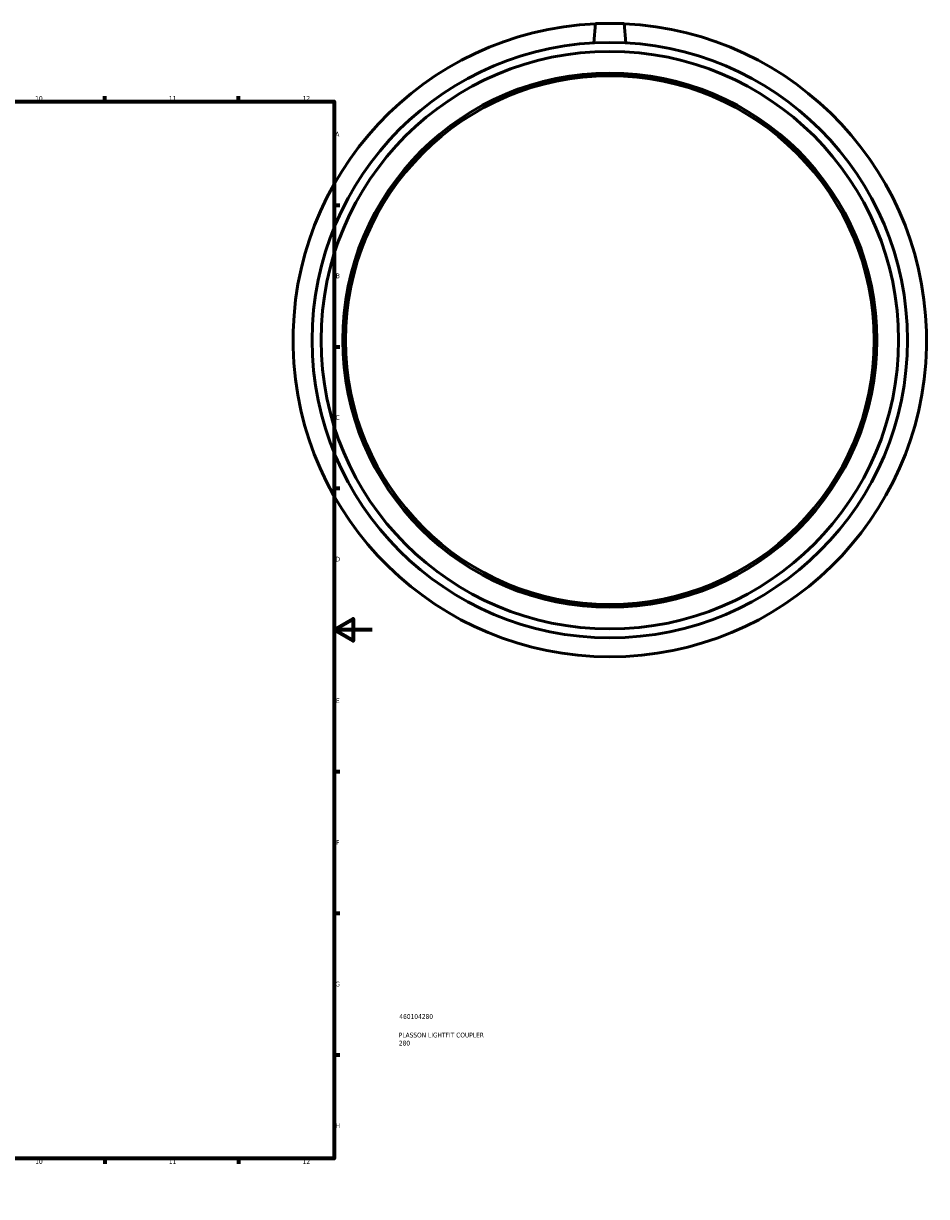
# Model space of a CAD drawing. Header units: millimetres. Extents: x -242 to 1170, y -293 to 1241.
# Tile 3 of 5: x 658 to 1131, y 0 to 615. Entities that reach past the tile are written whole.
import ezdxf

# ---------------------------------------------------------------- set-up
doc = ezdxf.new("R2010")
doc.units = ezdxf.units.MM
for name, color, linetype, lineweight in [('Border (ISO)', 7, 'Continuous', 70), ('Title (ISO)', 7, 'Continuous', 50), ('Visible (ISO)', 7, 'Continuous', 50)]:
    doc.layers.add(name, color=color, linetype=linetype, lineweight=lineweight)
doc.styles.add('Note Text (ISO)', font='tahoma.ttf')

# ---------------------------------------------------------------- blocks, each defined once
blk = doc.blocks.new('Borders Default Border')
at = {"layer": 'Border (ISO)'}
for p, q in [((70.08, 574), (70.08, 576.9)), ((140.17, 574), (140.17, 576.9)), ((210.25, 574), (210.25, 576.9)), ((280.33, 574), (280.33, 576.9)), ((350.42, 574), (350.42, 576.9)), ((490.58, 574), (490.58, 576.9)), ((560.67, 574), (560.67, 576.9)), ((630.75, 574), (630.75, 576.9)), ((700.83, 574), (700.83, 576.9)), ((770.92, 574), (770.92, 576.9)), ((20, 519.75), (17.1, 519.75)), ((821, 519.75), (823.9, 519.75)), ((20, 445.5), (17.1, 445.5)), ((821, 445.5), (823.9, 445.5)), ((20, 371.25), (17.1, 371.25)), ((821, 371.25), (823.9, 371.25)), ((20, 222.75), (17.1, 222.75)), ((821, 222.75), (823.9, 222.75)), ((20, 148.5), (17.1, 148.5)), ((821, 148.5), (823.9, 148.5)), ((20, 74.25), (17.1, 74.25)), ((821, 74.25), (823.9, 74.25)), ((70.08, 20), (70.08, 17.1)), ((140.17, 20), (140.17, 17.1)), ((210.25, 20), (210.25, 17.1)), ((280.33, 20), (280.33, 17.1)), ((350.42, 20), (350.42, 17.1)), ((490.58, 20), (490.58, 17.1)), ((560.67, 20), (560.67, 17.1)), ((630.75, 20), (630.75, 17.1)), ((700.83, 20), (700.83, 17.1)), ((770.92, 20), (770.92, 17.1))]:
    blk.add_line(p, q, dxfattribs=at)
at = {"layer": 'Border (ISO)', "flags": 128}
for points in [[(420.5, 594), (420.5, 574), (414.73, 584), (426.27, 584), (420.5, 574)], [(20, 20), (20, 574), (821, 574), (821, 20), (20, 20)], [(0, 297), (20, 297), (10, 302.77), (10, 291.23), (20, 297)], [(841, 297), (821, 297), (831, 302.77), (831, 291.23), (821, 297)], [(420.5, 0), (420.5, 20), (414.73, 10), (426.27, 10), (420.5, 20)]]:
    blk.add_lwpolyline(points, dxfattribs=at)
at = {"layer": 'Border (ISO)', "color": 232, "true_color": 0xca0064, "char_height": 2.5, "attachment_point": 7, "style": 'Note Text (ISO)'}
for s, insert in [('1', (34.48, 574.4)), ('2', (104.37, 574.4)), ('3', (174.43, 574.35)), ('4', (244.42, 574.4)), ('5', (314.64, 574.35)), ('6', (384.66, 574.35)), ('7', (454.77, 574.4)), ('8', (524.81, 574.34)), ('9', (594.88, 574.35)), ('10', (664.29, 574.35)), ('11', (734.37, 574.4)), ('12', (804.46, 574.4)), ('A', (17.29, 555.62)), ('A', (821.59, 555.62)), ('B', (17.59, 481.37)), ('B', (821.89, 481.37)), ('C', (17.43, 407.08)), ('C', (821.73, 407.08)), ('D', (17.43, 332.88)), ('D', (821.73, 332.88)), ('E', (17.64, 258.63)), ('E', (821.94, 258.63)), ('F', (17.7, 184.38)), ('F', (822, 184.38)), ('G', (17.31, 110.08)), ('G', (821.61, 110.08)), ('H', (17.44, 35.88)), ('H', (821.74, 35.88)), ('1', (34.48, 17.1)), ('2', (104.37, 17.1)), ('3', (174.43, 17.05)), ('4', (244.42, 17.1)), ('5', (314.64, 17.05)), ('6', (384.66, 17.05)), ('7', (454.77, 17.1)), ('8', (524.81, 17.04)), ('9', (594.88, 17.05)), ('10', (664.29, 17.05)), ('11', (734.37, 17.1)), ('12', (804.46, 17.1))]:
    blk.add_mtext(s, dxfattribs=dict(at, insert=insert))
blk = doc.blocks.new('Title Blocks ISO')
at = {"layer": 'Title (ISO)', "color": 232, "true_color": 0xca0064, "style": 'Note Text (ISO)'}
for tag, p in [('PART_NUMBER_001', (34.16, 73.13)), ('DESCRIPTION_001', (33.84, 63.4)), ('DESCRIPTION_002', (33.91, 59.17))]:
    blk.add_attdef(tag, p, '', height=2.5, dxfattribs=at)

msp = doc.modelspace()

# ---------------------------------------------------------------- linework, layer by layer
at = {"layer": 'Visible (ISO)'}
for p, q in [((957.964, 614.927), (957.073, 604.742)), ((957.964, 614.927), (972.964, 614.927)), ((972.964, 614.927), (973.855, 604.742))]:
    msp.add_line(p, q, dxfattribs=at)
for radius in [156.04, 151.359, 140, 138.6]:
    msp.add_circle((965.464, 448.927), radius, dxfattribs=at)
msp.add_arc((965.464, 448.927), 166, 92.594691, 87.405309, dxfattribs=at)

# ---------------------------------------------------------------- block references
msp.add_blockref('Borders Default Border', (0, 0))
msp.add_blockref('Title Blocks ISO', (821, 20)).add_auto_attribs({'PART_NUMBER_001': '460104280', 'DESCRIPTION_001': 'PLASSON LIGHTFIT COUPLER', 'DESCRIPTION_002': '280'})

doc.saveas('drawing.dxf')
